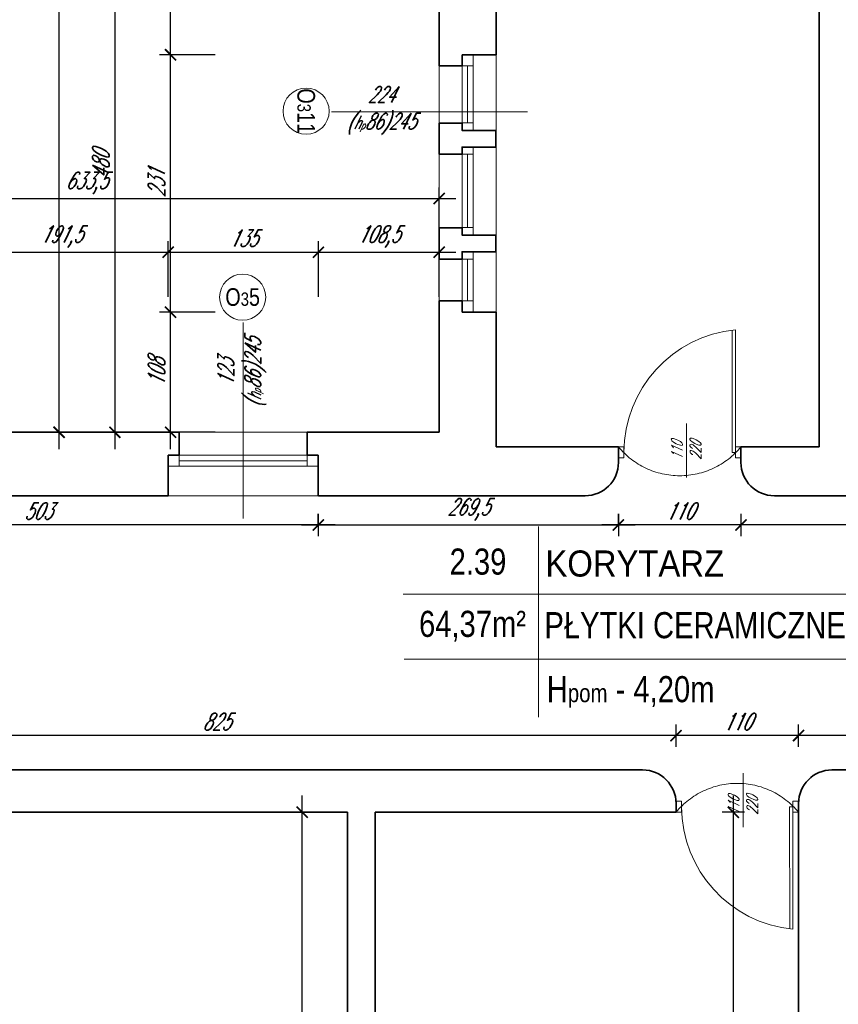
# Model space of a CAD drawing. Header units: millimetres. Extents: x 402 to 79005, y -7782 to 89952.
# Tile 89 of 256: x 23465 to 24200, y 21687 to 22571. Entities that reach past the tile are written whole.
import ezdxf

# ---------------------------------------------------------------- set-up
doc = ezdxf.new("R2010")
doc.units = ezdxf.units.MM
doc.header["$LTSCALE"] = 10
doc.linetypes.add('DASHED', pattern=[19.05, 12.7, -6.35])
doc.layers.get('0').update_dxf_attribs({"lineweight": 0})
doc.layers.get('Defpoints').update_dxf_attribs({"color": 253})
for name, color, linetype, lineweight in [('01 parter - ściany', 253, 'Continuous', 35), ('03-01_okna', 253, 'Continuous', 15), ('03_drzwi', 253, 'Continuous', 15), ('04-1_widok', 253, 'Continuous', 5), ('04-2_nad', 253, 'DASHED', 5), ('05-01_wymiary', 253, 'Continuous', 5), ('05-03_opis', 253, 'Continuous', 5)]:
    doc.layers.add(name, color=color, linetype=linetype, lineweight=lineweight)
doc.styles.add('ariel', font='ARIAL.TTF', dxfattribs={"width": 0.8})
doc.styles.add('ariel_wym', font='simplex.shx', dxfattribs={"width": 0.65, "oblique": 25})
doc.dimstyles.new('ariel 50', dxfattribs={"dimtxt": 15, "dimasz": 10, "dimexe": 10, "dimexo": 0, "dimgap": 5, "dimtad": 1, "dimdec": 1, "dimrnd": 0.5, "dimtxsty": 'ariel_wym', "dimblk": 'ARCHTICK', "dimcen": 2.5, "dimdle": 15, "dimazin": 0, "dimtfac": 1, "dimtdec": 1, "dimtix": 1, "dimtmove": 0, "dimatfit": 3, "dimldrblk": 'DOT', "dimfxl": 0, "dimarcsym": 0})
doc.dimstyles.new('ariel 50 wnętrze', dxfattribs={"dimtxt": 15, "dimasz": 10, "dimexe": 10, "dimexo": 0, "dimgap": 5, "dimtad": 1, "dimdec": 1, "dimrnd": 0.5, "dimtxsty": 'ariel_wym', "dimblk": 'ARCHTICK', "dimcen": 2.5, "dimdle": 15, "dimazin": 0, "dimtfac": 1, "dimtdec": 1, "dimtix": 1, "dimtmove": 0, "dimatfit": 3, "dimldrblk": 'DOT', "dimfxl": 0, "dimarcsym": 0})

# ---------------------------------------------------------------- blocks, each defined once
blk = doc.blocks.new('_ArchTick')
at = {"color": 0, "linetype": 'ByBlock', "const_width": 0.15}
blk.add_lwpolyline([(-0.5, -0.5), (0.5, 0.5)], dxfattribs=at)
blk = doc.blocks.new('*D2129')
at = {"layer": '05-01_wymiary', "color": 0, "lineweight": -2}
for p, q in [((23406.5, 22322.36), (23406.5, 22372.36)), ((23598, 22322.36), (23598, 22372.36)), ((23391.5, 22362.36), (23613, 22362.36))]:
    blk.add_line(p, q, dxfattribs=at)
at = {"layer": 'Defpoints', "color": 0}
for p in [(23598, 22362.36), (23406.5, 22143.69), (23598, 22143.69)]:
    blk.add_point(p, dxfattribs=at)
at = {"layer": '05-01_wymiary', "color": 0, "lineweight": -2, "xscale": 10, "yscale": 10, "zscale": 10, "rotation": 180}
blk.add_blockref('_ArchTick', (23406.5, 22362.36), dxfattribs=at)
at = {"layer": '05-01_wymiary', "color": 0, "lineweight": -2, "xscale": 10, "yscale": 10, "zscale": 10}
blk.add_blockref('_ArchTick', (23598, 22362.36), dxfattribs=at)
at = {"layer": '05-01_wymiary', "color": 0, "insert": (23502.25, 22376.29), "char_height": 15, "attachment_point": 5, "style": 'ariel_wym'}
blk.add_mtext('191,5', dxfattribs=at)
blk = doc.blocks.new('_Dot')
at = {"color": 0, "linetype": 'ByBlock', "lineweight": -2}
blk.add_line((-0.5, 0), (-1, 0), dxfattribs=at)
at = {"color": 0, "linetype": 'ByBlock', "const_width": 0.5}
blk.add_lwpolyline([(-0.25, 0, 1), (0.25, 0, 1)], format="xyb", close=True, dxfattribs=at)
blk = doc.blocks.new('*D2130')
at = {"layer": '05-01_wymiary', "color": 0, "lineweight": -2}
for p, q in [((23598, 22322.36), (23598, 22372.36)), ((23732.9, 22322.36), (23732.9, 22372.36)), ((23583, 22362.36), (23747.9, 22362.36))]:
    blk.add_line(p, q, dxfattribs=at)
at = {"layer": 'Defpoints', "color": 0}
for p in [(23732.9, 22362.36), (23598, 22143.69), (23732.9, 22143.69)]:
    blk.add_point(p, dxfattribs=at)
at = {"layer": '05-01_wymiary', "color": 0, "lineweight": -2, "xscale": 10, "yscale": 10, "zscale": 10, "rotation": 180}
blk.add_blockref('_ArchTick', (23598, 22362.36), dxfattribs=at)
at = {"layer": '05-01_wymiary', "color": 0, "lineweight": -2, "xscale": 10, "yscale": 10, "zscale": 10}
blk.add_blockref('_ArchTick', (23732.9, 22362.36), dxfattribs=at)
at = {"layer": '05-01_wymiary', "color": 0, "insert": (23665.45, 22374.86), "char_height": 15, "attachment_point": 5, "style": 'ariel_wym'}
blk.add_mtext('135', dxfattribs=at)
blk = doc.blocks.new('*D2131')
at = {"layer": '05-01_wymiary', "color": 0, "lineweight": -2}
for p, q in [((23732.9, 22322.36), (23732.9, 22372.36)), ((23841.38, 22322.36), (23841.38, 22372.36)), ((23717.9, 22362.36), (23856.38, 22362.36))]:
    blk.add_line(p, q, dxfattribs=at)
at = {"layer": 'Defpoints', "color": 0}
for p in [(23841.38, 22362.36), (23841.38, 22200.69), (23732.9, 22143.69)]:
    blk.add_point(p, dxfattribs=at)
at = {"layer": '05-01_wymiary', "color": 0, "lineweight": -2, "xscale": 10, "yscale": 10, "zscale": 10, "rotation": 180}
blk.add_blockref('_ArchTick', (23732.9, 22362.36), dxfattribs=at)
at = {"layer": '05-01_wymiary', "color": 0, "lineweight": -2, "xscale": 10, "yscale": 10, "zscale": 10}
blk.add_blockref('_ArchTick', (23841.38, 22362.36), dxfattribs=at)
at = {"layer": '05-01_wymiary', "color": 0, "insert": (23787.14, 22376.29), "char_height": 15, "attachment_point": 5, "style": 'ariel_wym'}
blk.add_mtext('108,5', dxfattribs=at)
blk = doc.blocks.new('*D2132')
at = {"layer": '05-01_wymiary', "color": 0, "lineweight": -2}
for p, q in [((23208.06, 22370.44), (23208.06, 22420.44)), ((23841.38, 22370.44), (23841.38, 22420.44)), ((23193.06, 22410.44), (23856.38, 22410.44))]:
    blk.add_line(p, q, dxfattribs=at)
at = {"layer": 'Defpoints', "color": 0}
for p in [(23841.38, 22410.44), (23208.06, 22200.69), (23841.38, 22200.69)]:
    blk.add_point(p, dxfattribs=at)
at = {"layer": '05-01_wymiary', "color": 0, "lineweight": -2, "xscale": 10, "yscale": 10, "zscale": 10, "rotation": 180}
blk.add_blockref('_ArchTick', (23208.06, 22410.44), dxfattribs=at)
at = {"layer": '05-01_wymiary', "color": 0, "lineweight": -2, "xscale": 10, "yscale": 10, "zscale": 10}
blk.add_blockref('_ArchTick', (23841.38, 22410.44), dxfattribs=at)
at = {"layer": '05-01_wymiary', "color": 0, "insert": (23524.72, 22424.37), "char_height": 15, "attachment_point": 5, "style": 'ariel_wym'}
blk.add_mtext('633,5', dxfattribs=at)
blk = doc.blocks.new('*D2133')
at = {"layer": '05-01_wymiary', "color": 0, "lineweight": -2}
for p, q in [((23600.18, 22185.69), (23600.18, 22323.59)), ((23640.18, 22308.59), (23590.18, 22308.59)), ((23640.18, 22200.69), (23590.18, 22200.69))]:
    blk.add_line(p, q, dxfattribs=at)
at = {"layer": 'Defpoints', "color": 0}
for p in [(23600.18, 22308.59), (23892.38, 22308.59), (23841.38, 22200.69)]:
    blk.add_point(p, dxfattribs=at)
at = {"layer": '05-01_wymiary', "color": 0, "lineweight": -2, "xscale": 10, "yscale": 10, "zscale": 10}
for p, rotation in [((23600.18, 22308.59), 90), ((23600.18, 22200.69), 270)]:
    blk.add_blockref('_ArchTick', p, dxfattribs=dict(at, rotation=rotation))
at = {"layer": '05-01_wymiary', "color": 0, "insert": (23587.68, 22254.64), "char_height": 15, "attachment_point": 5, "rotation": 90, "style": 'ariel_wym'}
blk.add_mtext('108', dxfattribs=at)
blk = doc.blocks.new('*D2134')
at = {"layer": '05-01_wymiary', "color": 0, "lineweight": -2}
for p, q in [((23600.18, 22293.59), (23600.18, 22554.59)), ((23640.18, 22539.59), (23590.18, 22539.59)), ((23640.18, 22308.59), (23590.18, 22308.59))]:
    blk.add_line(p, q, dxfattribs=at)
at = {"layer": 'Defpoints', "color": 0}
for p in [(23600.18, 22539.59), (23892.38, 22539.59), (23892.38, 22308.59)]:
    blk.add_point(p, dxfattribs=at)
at = {"layer": '05-01_wymiary', "color": 0, "lineweight": -2, "xscale": 10, "yscale": 10, "zscale": 10}
for p, rotation in [((23600.18, 22539.59), 90), ((23600.18, 22308.59), 270)]:
    blk.add_blockref('_ArchTick', p, dxfattribs=dict(at, rotation=rotation))
at = {"layer": '05-01_wymiary', "color": 0, "insert": (23587.68, 22424.09), "char_height": 15, "attachment_point": 5, "rotation": 90, "style": 'ariel_wym'}
blk.add_mtext('231', dxfattribs=at)
blk = doc.blocks.new('*D2135')
at = {"layer": '05-01_wymiary', "color": 0, "lineweight": -2}
for p, q in [((23600.18, 22524.59), (23600.18, 22677.31)), ((23640.18, 22662.31), (23590.18, 22662.31)), ((23640.18, 22539.59), (23590.18, 22539.59))]:
    blk.add_line(p, q, dxfattribs=at)
at = {"layer": 'Defpoints', "color": 0}
for p in [(23600.18, 22662.31), (23841.38, 22662.31), (23892.38, 22539.59)]:
    blk.add_point(p, dxfattribs=at)
at = {"layer": '05-01_wymiary', "color": 0, "lineweight": -2, "xscale": 10, "yscale": 10, "zscale": 10}
for p, rotation in [((23600.18, 22662.31), 90), ((23600.18, 22539.59), 270)]:
    blk.add_blockref('_ArchTick', p, dxfattribs=dict(at, rotation=rotation))
at = {"layer": '05-01_wymiary', "color": 0, "insert": (23586.25, 22600.95), "char_height": 15, "attachment_point": 5, "rotation": 90, "style": 'ariel_wym'}
blk.add_mtext('122,5', dxfattribs=at)
blk = doc.blocks.new('*D2142')
at = {"layer": '05-01_wymiary', "color": 0, "lineweight": -2}
for p, q in [((23550.18, 22695.69), (23550.18, 22185.69)), ((23590.18, 22680.69), (23540.18, 22680.69)), ((23590.18, 22200.69), (23540.18, 22200.69))]:
    blk.add_line(p, q, dxfattribs=at)
at = {"layer": 'Defpoints', "color": 0}
for p in [(23931.88, 22680.69), (23550.18, 22200.69), (23841.38, 22200.69)]:
    blk.add_point(p, dxfattribs=at)
at = {"layer": '05-01_wymiary', "color": 0, "lineweight": -2, "xscale": 10, "yscale": 10, "zscale": 10}
for p, rotation in [((23550.18, 22680.69), 90), ((23550.18, 22200.69), 270)]:
    blk.add_blockref('_ArchTick', p, dxfattribs=dict(at, rotation=rotation))
at = {"layer": '05-01_wymiary', "color": 0, "insert": (23537.68, 22440.69), "char_height": 15, "attachment_point": 5, "rotation": 90, "style": 'ariel_wym'}
blk.add_mtext('480', dxfattribs=at)
blk = doc.blocks.new('*D2143')
at = {"layer": '05-01_wymiary', "color": 0, "lineweight": -2}
for p, q in [((23500.18, 22185.69), (23500.18, 22993.69)), ((23540.18, 22978.69), (23490.18, 22978.69)), ((23540.18, 22200.69), (23490.18, 22200.69))]:
    blk.add_line(p, q, dxfattribs=at)
at = {"layer": 'Defpoints', "color": 0}
for p in [(23500.18, 22978.69), (24616.43, 22978.69), (23841.38, 22200.69)]:
    blk.add_point(p, dxfattribs=at)
at = {"layer": '05-01_wymiary', "color": 0, "lineweight": -2, "xscale": 10, "yscale": 10, "zscale": 10}
for p, rotation in [((23500.18, 22978.69), 90), ((23500.18, 22200.69), 270)]:
    blk.add_blockref('_ArchTick', p, dxfattribs=dict(at, rotation=rotation))
at = {"layer": '05-01_wymiary', "color": 0, "insert": (23487.68, 22589.69), "char_height": 15, "attachment_point": 5, "rotation": 90, "style": 'ariel_wym'}
blk.add_mtext('778', dxfattribs=at)
blk = doc.blocks.new('*D2522')
at = {"layer": '05-01_wymiary', "color": 0, "lineweight": -2}
for p, q in [((24105.47, 21246.69), (24105.47, 21874.69)), ((24115.47, 21859.69), (24095.47, 21859.69)), ((24115.47, 21261.69), (24095.47, 21261.69))]:
    blk.add_line(p, q, dxfattribs=at)
at = {"layer": 'Defpoints', "color": 0}
for p in [(24105.47, 21859.69), (24164, 21859.69), (24163.99, 21261.69)]:
    blk.add_point(p, dxfattribs=at)
at = {"layer": '05-01_wymiary', "color": 0, "lineweight": -2, "xscale": 10, "yscale": 10, "zscale": 10}
for p, rotation in [((24105.47, 21859.69), 90), ((24105.47, 21261.69), 270)]:
    blk.add_blockref('_ArchTick', p, dxfattribs=dict(at, rotation=rotation))
at = {"layer": '05-01_wymiary', "color": 0, "insert": (24092.97, 21560.69), "char_height": 15, "attachment_point": 5, "rotation": 90, "style": 'ariel_wym'}
blk.add_mtext('598', dxfattribs=at)
blk = doc.blocks.new('*D2523')
at = {"layer": '05-01_wymiary', "color": 0, "lineweight": -2}
for p, q in [((23718.32, 21246.69), (23718.32, 21874.69)), ((23728.32, 21859.69), (23708.32, 21859.69)), ((23728.32, 21261.69), (23708.32, 21261.69))]:
    blk.add_line(p, q, dxfattribs=at)
at = {"layer": 'Defpoints', "color": 0}
for p in [(23718.32, 21859.69), (23759, 21859.69), (23759, 21261.69)]:
    blk.add_point(p, dxfattribs=at)
at = {"layer": '05-01_wymiary', "color": 0, "lineweight": -2, "xscale": 10, "yscale": 10, "zscale": 10}
for p, rotation in [((23718.32, 21859.69), 90), ((23718.32, 21261.69), 270)]:
    blk.add_blockref('_ArchTick', p, dxfattribs=dict(at, rotation=rotation))
at = {"layer": '05-01_wymiary', "color": 0, "insert": (23705.82, 21560.69), "char_height": 15, "attachment_point": 5, "rotation": 90, "style": 'ariel_wym'}
blk.add_mtext('598', dxfattribs=at)
blk = doc.blocks.new('*D2527')
at = {"layer": '05-01_wymiary', "color": 0, "lineweight": -2}
for p, q in [((24164, 21918.51), (24164, 21938.51)), ((24352.28, 21918.51), (24352.28, 21938.51)), ((24367.28, 21928.51), (24149, 21928.51))]:
    blk.add_line(p, q, dxfattribs=at)
at = {"layer": 'Defpoints', "color": 0}
for p in [(24164, 21928.51), (24164, 21859.69), (24352.28, 21859.69)]:
    blk.add_point(p, dxfattribs=at)
at = {"layer": '05-01_wymiary', "color": 0, "lineweight": -2, "xscale": 10, "yscale": 10, "zscale": 10, "rotation": 180}
blk.add_blockref('_ArchTick', (24164, 21928.51), dxfattribs=at)
at = {"layer": '05-01_wymiary', "color": 0, "lineweight": -2, "xscale": 10, "yscale": 10, "zscale": 10}
blk.add_blockref('_ArchTick', (24352.28, 21928.51), dxfattribs=at)
at = {"layer": '05-01_wymiary', "color": 0, "insert": (24258.14, 21942.44), "char_height": 15, "attachment_point": 5, "style": 'ariel_wym'}
blk.add_mtext('188,5', dxfattribs=at)
blk = doc.blocks.new('*D2528')
at = {"layer": '05-01_wymiary', "color": 0, "lineweight": -2}
for p, q in [((24054, 21918.51), (24054, 21938.51)), ((24164, 21918.51), (24164, 21938.51)), ((24179, 21928.51), (24039, 21928.51))]:
    blk.add_line(p, q, dxfattribs=at)
at = {"layer": 'Defpoints', "color": 0}
for p in [(24054, 21928.51), (24054, 21859.69), (24164, 21859.69)]:
    blk.add_point(p, dxfattribs=at)
at = {"layer": '05-01_wymiary', "color": 0, "lineweight": -2, "xscale": 10, "yscale": 10, "zscale": 10, "rotation": 180}
blk.add_blockref('_ArchTick', (24054, 21928.51), dxfattribs=at)
at = {"layer": '05-01_wymiary', "color": 0, "lineweight": -2, "xscale": 10, "yscale": 10, "zscale": 10}
blk.add_blockref('_ArchTick', (24164, 21928.51), dxfattribs=at)
at = {"layer": '05-01_wymiary', "color": 0, "insert": (24109, 21941.01), "char_height": 15, "attachment_point": 5, "style": 'ariel_wym'}
blk.add_mtext('110', dxfattribs=at)
blk = doc.blocks.new('*D2529')
at = {"layer": '05-01_wymiary', "color": 0, "lineweight": -2}
for p, q in [((23228.94, 21918.51), (23228.94, 21938.51)), ((24054, 21918.51), (24054, 21938.51)), ((24069, 21928.51), (23213.94, 21928.51))]:
    blk.add_line(p, q, dxfattribs=at)
at = {"layer": 'Defpoints', "color": 0}
for p in [(23228.94, 21928.51), (23228.94, 21897.69), (24054, 21859.69)]:
    blk.add_point(p, dxfattribs=at)
at = {"layer": '05-01_wymiary', "color": 0, "lineweight": -2, "xscale": 10, "yscale": 10, "zscale": 10, "rotation": 180}
blk.add_blockref('_ArchTick', (23228.94, 21928.51), dxfattribs=at)
at = {"layer": '05-01_wymiary', "color": 0, "lineweight": -2, "xscale": 10, "yscale": 10, "zscale": 10}
blk.add_blockref('_ArchTick', (24054, 21928.51), dxfattribs=at)
at = {"layer": '05-01_wymiary', "color": 0, "insert": (23641.47, 21941.01), "char_height": 15, "attachment_point": 5, "style": 'ariel_wym'}
blk.add_mtext('825', dxfattribs=at)
blk = doc.blocks.new('*D2544')
at = {"layer": '05-01_wymiary', "color": 0, "lineweight": -2}
for p, q in [((24112.28, 22127.52), (24112.28, 22107.52)), ((24362.28, 22127.52), (24362.28, 22107.52)), ((24377.28, 22117.52), (24097.28, 22117.52))]:
    blk.add_line(p, q, dxfattribs=at)
at = {"layer": 'Defpoints', "color": 0}
for p in [(24112.28, 22187.69), (24362.28, 22187.69), (24112.28, 22117.52)]:
    blk.add_point(p, dxfattribs=at)
at = {"layer": '05-01_wymiary', "color": 0, "lineweight": -2, "xscale": 10, "yscale": 10, "zscale": 10, "rotation": 180}
blk.add_blockref('_ArchTick', (24112.28, 22117.52), dxfattribs=at)
at = {"layer": '05-01_wymiary', "color": 0, "lineweight": -2, "xscale": 10, "yscale": 10, "zscale": 10}
blk.add_blockref('_ArchTick', (24362.28, 22117.52), dxfattribs=at)
at = {"layer": '05-01_wymiary', "color": 0, "insert": (24237.28, 22130.02), "char_height": 15, "attachment_point": 5, "style": 'ariel_wym'}
blk.add_mtext('250', dxfattribs=at)
blk = doc.blocks.new('*D2545')
at = {"layer": '05-01_wymiary', "color": 0, "lineweight": -2}
for p, q in [((24002.28, 22127.52), (24002.28, 22107.52)), ((24112.28, 22127.52), (24112.28, 22107.52)), ((24127.28, 22117.52), (23987.28, 22117.52))]:
    blk.add_line(p, q, dxfattribs=at)
at = {"layer": 'Defpoints', "color": 0}
for p in [(24002.28, 22187.69), (24112.28, 22187.69), (24002.28, 22117.52)]:
    blk.add_point(p, dxfattribs=at)
at = {"layer": '05-01_wymiary', "color": 0, "lineweight": -2, "xscale": 10, "yscale": 10, "zscale": 10, "rotation": 180}
blk.add_blockref('_ArchTick', (24002.28, 22117.52), dxfattribs=at)
at = {"layer": '05-01_wymiary', "color": 0, "lineweight": -2, "xscale": 10, "yscale": 10, "zscale": 10}
blk.add_blockref('_ArchTick', (24112.28, 22117.52), dxfattribs=at)
at = {"layer": '05-01_wymiary', "color": 0, "insert": (24057.28, 22130.02), "char_height": 15, "attachment_point": 5, "style": 'ariel_wym'}
blk.add_mtext('110', dxfattribs=at)
blk = doc.blocks.new('*D2546')
at = {"layer": '05-01_wymiary', "color": 0, "lineweight": -2}
for p, q in [((23229.69, 22127.52), (23229.69, 22107.52)), ((23732.87, 22127.52), (23732.87, 22107.52)), ((23747.87, 22117.52), (23214.69, 22117.52))]:
    blk.add_line(p, q, dxfattribs=at)
at = {"layer": 'Defpoints', "color": 0}
for p in [(23229.69, 22132.29), (23732.87, 22132.29), (23229.69, 22117.52)]:
    blk.add_point(p, dxfattribs=at)
at = {"layer": '05-01_wymiary', "color": 0, "lineweight": -2, "xscale": 10, "yscale": 10, "zscale": 10, "rotation": 180}
blk.add_blockref('_ArchTick', (23229.69, 22117.52), dxfattribs=at)
at = {"layer": '05-01_wymiary', "color": 0, "lineweight": -2, "xscale": 10, "yscale": 10, "zscale": 10}
blk.add_blockref('_ArchTick', (23732.87, 22117.52), dxfattribs=at)
at = {"layer": '05-01_wymiary', "color": 0, "insert": (23481.28, 22130.02), "char_height": 15, "attachment_point": 5, "style": 'ariel_wym'}
blk.add_mtext('503', dxfattribs=at)
blk = doc.blocks.new('*D2053')
at = {"layer": '05-01_wymiary', "color": 0, "lineweight": -2}
for p, q in [((23732.87, 22117.52), (23732.87, 22127.52)), ((24002.28, 22117.52), (24002.28, 22127.52)), ((23717.87, 22117.52), (24017.28, 22117.52))]:
    blk.add_line(p, q, dxfattribs=at)
at = {"layer": 'Defpoints', "color": 0}
for p in [(23732.87, 22117.52), (24002.28, 22117.52), (24002.28, 22117.52)]:
    blk.add_point(p, dxfattribs=at)
at = {"layer": '05-01_wymiary', "color": 0, "lineweight": -2, "xscale": 10, "yscale": 10, "zscale": 10, "rotation": 180}
blk.add_blockref('_ArchTick', (23732.87, 22117.52), dxfattribs=at)
at = {"layer": '05-01_wymiary', "color": 0, "lineweight": -2, "xscale": 10, "yscale": 10, "zscale": 10}
blk.add_blockref('_ArchTick', (24002.28, 22117.52), dxfattribs=at)
at = {"layer": '05-01_wymiary', "color": 0, "insert": (23867.58, 22131.45), "char_height": 15, "attachment_point": 5, "style": 'ariel_wym'}
blk.add_mtext('269,5', dxfattribs=at)

msp = doc.modelspace()

# ---------------------------------------------------------------- linework, layer by layer
at = {"layer": '01 parter - ściany'}
for p, q in [((24182.375, 22680.689), (24182.375, 22187.689)), ((23841.375, 22662.314), (23841.375, 22539.586)), ((23892.375, 22641.189), (23892.375, 22539.586)), ((23861.875, 22539.586), (23892.375, 22539.586)), ((23841.375, 22308.586), (23841.375, 22200.689)), ((23892.375, 22308.586), (23861.875, 22308.586)), ((23892.375, 22308.586), (23892.375, 22187.689)), ((23597.969, 22200.689), (23406.551, 22200.689)), ((23597.969, 22200.689), (23406.551, 22200.689)), ((23828.378, 22200.689), (23732.869, 22200.689)), ((23841.375, 22200.689), (23732.869, 22200.689)), ((24002.283, 22187.689), (23892.425, 22187.689)), ((24002.283, 22173.689), (24002.283, 22187.689)), ((24182.375, 22187.689), (24112.283, 22187.689)), ((24112.295, 22173.664), (24112.283, 22187.689)), ((23597.969, 22143.689), (23597.969, 22180.189)), ((23732.869, 22180.189), (23732.869, 22143.689)), ((23598.004, 22143.689), (23406.504, 22143.689)), ((23892.411, 22143.689), (23732.904, 22143.689)), ((23972.283, 22143.689), (23892.411, 22143.689)), ((24332.295, 22143.689), (24142.295, 22143.689)), ((24023.997, 21897.689), (23228.935, 21897.689)), ((24322.283, 21897.689), (24193.997, 21897.689)), ((24053.997, 21867.689), (24053.997, 21859.689)), ((24163.997, 21859.689), (24163.997, 21867.689)), ((23758.997, 21859.689), (23101.935, 21859.689)), ((23758.997, 21261.689), (23758.997, 21859.689)), ((23783.997, 21261.689), (23783.997, 21859.689)), ((24053.997, 21859.689), (23783.997, 21859.689)), ((24163.997, 21261.689), (24163.997, 21859.689))]:
    msp.add_line(p, q, dxfattribs=at)
for points in [[(23861.875, 22539.586), (23861.875, 22529.586), (23841.375, 22529.586), (23841.375, 22539.586)], [(23861.875, 22308.586), (23861.875, 22318.586), (23841.375, 22318.586), (23841.375, 22308.586)], [(23597.981, 22180.189), (23607.969, 22180.189), (23607.969, 22200.689), (23597.969, 22200.689)], [(23732.869, 22180.189), (23722.869, 22180.189), (23722.869, 22200.689), (23732.869, 22200.689)]]:
    msp.add_lwpolyline(points, dxfattribs=at)
for points in [[(23892.371, 22456.689), (23861.871, 22456.689), (23861.871, 22450.189), (23841.371, 22450.189), (23841.371, 22478.189), (23861.871, 22478.189), (23861.871, 22471.689), (23892.371, 22471.689)], [(23892.371, 22362.689), (23861.871, 22362.689), (23861.871, 22356.189), (23841.371, 22356.189), (23841.371, 22384.189), (23861.871, 22384.189), (23861.871, 22377.689), (23892.371, 22377.689)]]:
    msp.add_lwpolyline(points, close=True, dxfattribs=at)
for centre, start, end in [((23972.283, 22173.689), 270, 0), ((24142.295, 22173.689), 180.046398, 270), ((24023.997, 21867.689), 0, 90), ((24193.997, 21867.689), 90, 180)]:
    msp.add_arc(centre, 30, start, end, dxfattribs=at)
at = {"layer": '03-01_okna', "linetype": 'Continuous', "lineweight": 0}
for p, q in [((23841.375, 22539.586), (23841.375, 22478.586)), ((23861.875, 22539.586), (23861.875, 22471.689)), ((23861.875, 22539.586), (23861.875, 22529.586)), ((23871.875, 22539.586), (23871.875, 22471.689)), ((23861.875, 22529.586), (23871.875, 22529.586)), ((23866.875, 22529.586), (23866.875, 22478.586)), ((23841.375, 22478.586), (23841.375, 22308.586)), ((23861.875, 22478.586), (23871.875, 22478.586)), ((23861.875, 22456.689), (23861.875, 22377.689)), ((23871.875, 22456.689), (23871.875, 22377.689)), ((23861.871, 22450.189), (23871.871, 22450.189)), ((23861.875, 22450.189), (23871.875, 22450.189)), ((23866.875, 22450.189), (23866.875, 22384.586)), ((23861.875, 22384.586), (23871.875, 22384.586)), ((23861.875, 22362.689), (23861.875, 22308.586)), ((23871.875, 22362.689), (23871.875, 22308.586)), ((23861.871, 22356.189), (23871.871, 22356.189)), ((23866.871, 22356.189), (23866.875, 22318.586)), ((23861.875, 22308.586), (23861.875, 22318.586)), ((23861.875, 22318.586), (23871.875, 22318.586)), ((23597.969, 22200.689), (23732.869, 22200.689)), ((23597.969, 22180.189), (23732.869, 22180.189)), ((23607.969, 22170.189), (23607.969, 22180.189)), ((23607.969, 22175.189), (23722.869, 22175.189)), ((23722.869, 22170.189), (23722.869, 22180.189)), ((23597.969, 22170.189), (23732.869, 22170.189))]:
    msp.add_line(p, q, dxfattribs=at)
at = {"layer": '03_drzwi'}
for p, q in [((24104.283, 22182.689), (24104.324, 22292.36)), ((24107.283, 22182.689), (24107.283, 22292.689)), ((24063.334, 22208.519), (24063.334, 22160.042)), ((24002.283, 22187.689), (24007.283, 22187.689)), ((24007.283, 22187.689), (24007.283, 22177.689)), ((24104.283, 22182.689), (24107.283, 22182.689)), ((24107.283, 22177.689), (24107.283, 22187.689)), ((24107.283, 22187.689), (24112.283, 22187.689)), ((24007.283, 22177.689), (24002.283, 22177.689)), ((24112.283, 22177.689), (24107.283, 22177.689)), ((24114.222, 21846.381), (24114.222, 21894.858)), ((24058.997, 21869.689), (24053.997, 21869.689)), ((24058.997, 21859.689), (24058.997, 21869.689)), ((24155.997, 21864.689), (24156.038, 21755.017)), ((24155.997, 21864.689), (24158.997, 21864.689)), ((24163.997, 21869.689), (24158.997, 21869.689)), ((24158.997, 21869.689), (24158.997, 21859.689)), ((24158.997, 21864.689), (24158.997, 21754.689)), ((24053.997, 21859.689), (24058.997, 21859.689)), ((24158.997, 21859.689), (24163.997, 21859.689))]:
    msp.add_line(p, q, dxfattribs=at)
for centre, start, end in [((24118.032, 22182.462), 95.569693, 179.882929), ((24169.746, 21864.915), 180.117071, 264.430307)]:
    msp.add_arc(centre, 110.749, start, end, dxfattribs=at)
at = {"layer": '04-1_widok'}
for p, q in [((23892.375, 22539.586), (23892.375, 22478.586)), ((23892.375, 22478.586), (23892.375, 22308.586)), ((23732.904, 22143.689), (23598.004, 22143.689))]:
    msp.add_line(p, q, dxfattribs=at)
at = {"layer": '04-2_nad', "ltscale": 2}
for centre, start, end in [((24057.283, 22232.973), 219.46651, 320.53349), ((24108.997, 21814.404), 39.46651, 140.53349)]:
    msp.add_arc(centre, 71.244, start, end, dxfattribs=at)
at = {"layer": '05-03_opis', "lineweight": 0}
for p, q in [((23920.588, 22488.385), (23744.571, 22488.385)), ((23665.419, 22123.304), (23665.419, 22299.322))]:
    msp.add_line(p, q, dxfattribs=at)
at = {"layer": '05-03_opis'}
for p, q in [((23930.668, 22116.19), (23930.668, 21945.041)), ((23808.944, 22055.52), (24221.287, 22055.52)), ((23810.019, 21997.163), (24221.287, 21997.163))]:
    msp.add_line(p, q, dxfattribs=at)
at = {"layer": '05-03_opis', "lineweight": 0}
for centre in [(23721.882, 22488.885), (23664.919, 22322.011)]:
    msp.add_circle(centre, 20.689, dxfattribs=at)

# ---------------------------------------------------------------- texts
at = {"layer": '03_drzwi', "char_height": 10, "width": 46.17517, "attachment_point": 1, "rotation": 90.566439, "style": 'ariel_wym'}
for insert in [(24049.963, 22175.805), (24100.851, 21857.116)]:
    msp.add_mtext('110\\P220', dxfattribs=dict(at, insert=insert))
at = {"layer": '05-03_opis', "lineweight": 0, "attachment_point": 5}
for s, insert, char_height, width, rotation, style in [('O{\\H0.7576x;3}11', (23721.882, 22488.885), 15.84, 75.19353, 270, 'ariel'), ('123\\P({\\H0.8333x;h\\H0.6x;p}86)245', (23664.348, 22254.439), 14.4, 62.66128, 90, 'ariel_wym')]:
    msp.add_mtext(s, dxfattribs=dict(at, insert=insert, char_height=char_height, width=width, rotation=rotation, style=style))
for s, insert, char_height, width, style in [('224\\P({\\H0.8333x;h\\H0.6x;p}86)245', (23789.454, 22489.455), 14.4, 62.66128, 'ariel_wym'), ('O{\\H0.7576x;3}5', (23664.919, 22322.011), 15.84, 75.19353, 'ariel')]:
    msp.add_mtext(s, dxfattribs=dict(at, insert=insert, char_height=char_height, width=width, style=style))
at = {"layer": '05-03_opis', "char_height": 23.4234, "style": 'ariel'}
for s, insert, width, attachment_point in [('{\\fArial|b0|i0|c238|p34;2.39}', (23876.211, 22084.527), 108.9126, 5), ('\\W0.9;{\\fArial|b0|i0|c238|p34;KORYTARZ}', (23936.772, 22082.785), 356.6375, 4), ('{\\fArial|b0|i0|c238|p34;64,37m²}', (23871.273, 22026.617), 108.9126, 5), ('{\\fArial|b0|i0|c238|p34;PŁYTKI CERAMICZNE}', (23935.858, 22027.45), 322.789, 4), ('{\\fArial|b0|i0|c238|p34; H\\H0.7x;pom\\H1.429x; - 4,20m}', (23930.668, 21967.709), 322.789, 4)]:
    msp.add_mtext(s, dxfattribs=dict(at, insert=insert, width=width, attachment_point=attachment_point))

# ---------------------------------------------------------------- dimensions: what is measured, and where the dimension line sits
at = {"layer": '05-01_wymiary'}
for base, p1, p2, dimstyle, picture, middle in [((23500.176, 22978.689), (23841.375, 22200.689), (24616.425, 22978.689), 'ariel 50', '*D2143', (23487.676, 22589.689)), ((23600.176, 22308.586), (23841.375, 22200.689), (23892.375, 22308.586), 'ariel 50', '*D2133', (23587.676, 22254.638)), ((23718.318, 21859.689), (23758.997, 21261.689), (23758.997, 21859.689), 'ariel 50 wnętrze', '*D2523', (23705.818, 21560.689))]:
    dim = msp.add_linear_dim(base=base, p1=p1, p2=p2, angle=90, dimstyle=dimstyle, dxfattribs=at)
    dim.commit()
    dim.dimension.update_dxf_attribs({"geometry": picture, "text_midpoint": middle})
for base, p1, p2, dimstyle, picture, middle in [((23550.176, 22200.689), (23931.875, 22680.689), (23841.375, 22200.689), 'ariel 50', '*D2142', (23537.676, 22440.689)), ((23600.176, 22662.314), (23892.375, 22539.586), (23841.375, 22662.314), 'ariel 50', '*D2135', (23586.247, 22600.95)), ((23600.176, 22539.586), (23892.375, 22308.586), (23892.375, 22539.586), 'ariel 50', '*D2134', (23587.676, 22424.086)), ((24105.469, 21859.689), (24163.992, 21261.689), (24163.997, 21859.689), 'ariel 50 wnętrze', '*D2522', (24092.969, 21560.689))]:
    dim = msp.add_linear_dim(base=base, p1=p1, p2=p2, angle=90, dimstyle=dimstyle, override={"dimtmove": 1}, dxfattribs=at)
    dim.commit()
    dim.dimension.update_dxf_attribs({"geometry": picture, "text_midpoint": middle})
dim = msp.add_linear_dim(base=(23841.375, 22410.437), p1=(23208.055, 22200.689), p2=(23841.375, 22200.689), dimstyle='ariel 50', dxfattribs=at)
dim.commit()
dim.dimension.update_dxf_attribs({"geometry": '*D2132', "text_midpoint": (23524.715, 22424.366)})
for base, p1, p2, dimstyle, picture, middle in [((23598.004, 22362.36), (23406.504, 22143.689), (23598.004, 22143.689), 'ariel 50', '*D2129', (23502.254, 22376.288)), ((23732.904, 22362.36), (23598.004, 22143.689), (23732.904, 22143.689), 'ariel 50', '*D2130', (23665.454, 22374.86)), ((23841.375, 22362.36), (23732.904, 22143.689), (23841.375, 22200.689), 'ariel 50', '*D2131', (23787.14, 22376.288)), ((24002.283, 22117.525), (24112.283, 22187.689), (24002.283, 22187.689), 'ariel 50 wnętrze', '*D2545', (24057.283, 22130.025)), ((24112.283, 22117.525), (24362.283, 22187.689), (24112.283, 22187.689), 'ariel 50 wnętrze', '*D2544', (24237.283, 22130.025)), ((23229.687, 22117.525), (23732.869, 22132.292), (23229.687, 22132.292), 'ariel 50 wnętrze', '*D2546', (23481.278, 22130.025)), ((24002.283, 22117.525), (23732.869, 22117.525), (24002.283, 22117.525), 'ariel 50 wnętrze', '*D2053', (23867.576, 22131.453)), ((23228.935, 21928.512), (24053.997, 21859.689), (23228.935, 21897.689), 'ariel 50 wnętrze', '*D2529', (23641.466, 21941.012)), ((24053.997, 21928.512), (24163.997, 21859.689), (24053.997, 21859.689), 'ariel 50 wnętrze', '*D2528', (24108.997, 21941.012)), ((24163.997, 21928.512), (24352.283, 21859.689), (24163.997, 21859.689), 'ariel 50 wnętrze', '*D2527', (24258.14, 21942.441))]:
    dim = msp.add_linear_dim(base=base, p1=p1, p2=p2, dimstyle=dimstyle, override={"dimtmove": 1}, dxfattribs=at)
    dim.commit()
    dim.dimension.update_dxf_attribs({"geometry": picture, "text_midpoint": middle})

doc.saveas('drawing.dxf')
